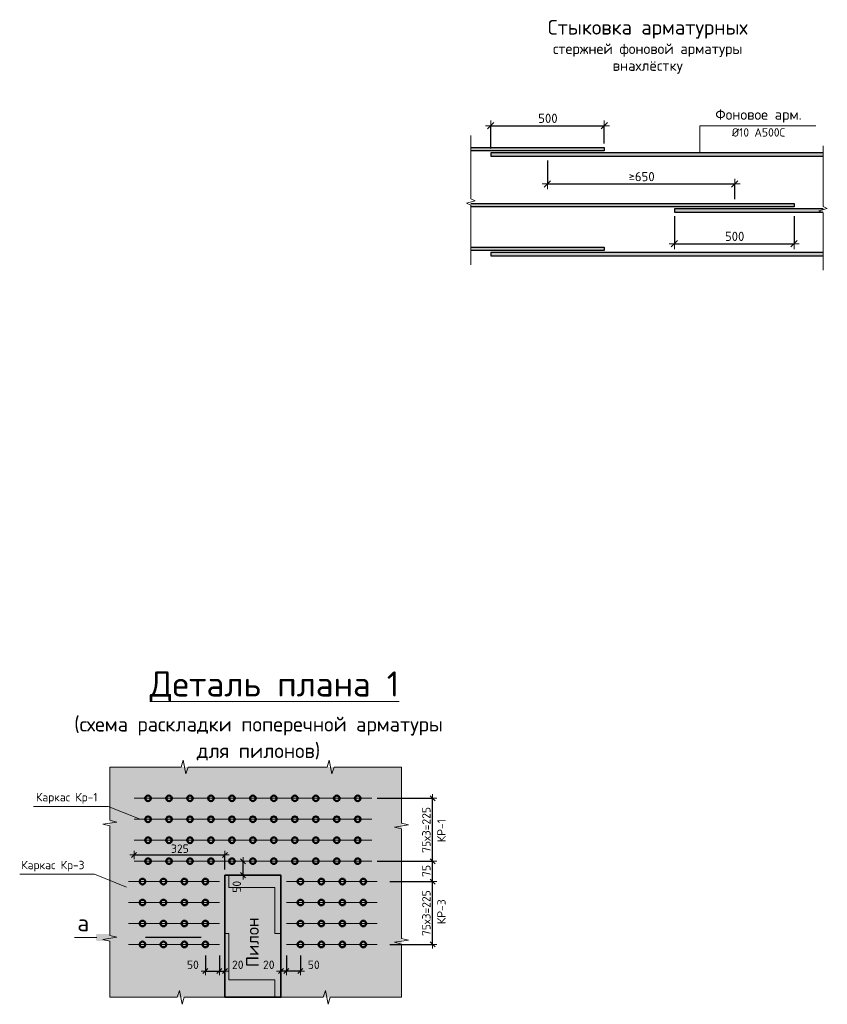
# Model space of a CAD drawing. Header units: metres. Extents: x -38 to 99, y -15 to 21.
# Tile 40 of 48: x 74.33 to 77.22, y 4.04 to 7.56. Entities that reach past the tile are written whole.
import ezdxf

# ---------------------------------------------------------------- set-up
doc = ezdxf.new("R2010")
doc.units = ezdxf.units.M
doc.header["$PDMODE"] = 65
doc.linetypes.add('______2', pattern=[0.27, 0.2, -0.07])
doc.layers.add('XR$4$_3705', color=7, linetype='Continuous')
doc.layers.add('XR$4$Арм.стержн.ниж.зоны Х', color=7, linetype='Continuous', lineweight=35, true_color=0xc600c6)
for name, color, linetype, lineweight in [('XR$4$ВК__отв в полу 1-2 эт', 220, 'Continuous', 25), ('XR$4$Размерная линия (1)', 7, 'Continuous', 13), ('XR$4$Размерная линия_ общее', 7, 'Continuous', 13), ('XR$4$Текст_ общее_1', 7, 'Continuous', 13)]:
    doc.layers.add(name, color=color, linetype=linetype, lineweight=lineweight)
doc.styles.add('ISOCPEUR', font='txt')
doc.dimstyles.new('DIMSTYLE_12', dxfattribs={"dimtxt": 0.033, "dimasz": 0.0375, "dimexe": 0, "dimexo": 0, "dimgap": 0.0165, "dimtad": 2, "dimdec": 0, "dimlfac": 1000, "dimrnd": 1, "dimzin": 12, "dimdsep": 46, "dimtxsty": 'ISOCPEUR', "dimblk1": 'ALL_ML_STRICH', "dimblk2": 'ALL_ML_STRICH', "dimsah": 1, "dimcen": 0, "dimclrd": 7, "dimclre": 256, "dimclrt": 7, "dimadec": 0, "dimazin": 0, "dimtfac": 1, "dimtdec": 0, "dimtix": 1, "dimtmove": 2, "dimatfit": 3, "dimfxl": 0, "dimtzin": 0, "dimlwd": 0, "dimlwe": -3, "dimarcsym": 0})
doc.dimstyles.new('DIMSTYLE_13', dxfattribs={"dimtxt": 0.033, "dimasz": 0.0375, "dimexe": 0, "dimexo": 0, "dimgap": 0.0165, "dimtad": 2, "dimdec": 0, "dimlfac": 1000, "dimrnd": 1, "dimzin": 12, "dimdsep": 46, "dimtxsty": 'ISOCPEUR', "dimblk1": 'ALL_ML_STRICH', "dimblk2": 'ALL_ML_STRICH', "dimsah": 1, "dimcen": 0, "dimclrd": 7, "dimclre": 256, "dimclrt": 7, "dimadec": 0, "dimazin": 0, "dimtfac": 1, "dimtdec": 0, "dimtix": 1, "dimtmove": 2, "dimatfit": 3, "dimfxl": 0, "dimtzin": 0, "dimlwd": 0, "dimlwe": -3, "dimarcsym": 0})
doc.dimstyles.new('DIMSTYLE_14', dxfattribs={"dimtxt": 0.033, "dimasz": 0.0375, "dimexe": 0, "dimexo": 0, "dimgap": 0.0165, "dimtad": 2, "dimdec": 0, "dimlfac": 1000, "dimrnd": 1, "dimzin": 12, "dimdsep": 46, "dimtxsty": 'ISOCPEUR', "dimblk1": 'ALL_ML_STRICH', "dimblk2": 'ALL_ML_STRICH', "dimsah": 1, "dimcen": 0, "dimclrd": 7, "dimclre": 256, "dimclrt": 7, "dimadec": 0, "dimazin": 0, "dimtfac": 1, "dimtdec": 0, "dimtix": 1, "dimtmove": 2, "dimatfit": 3, "dimfxl": 0, "dimtzin": 0, "dimlwd": 0, "dimlwe": -3, "dimarcsym": 0})
doc.dimstyles.new('DIMSTYLE_29', dxfattribs={"dimtxt": 0.03, "dimasz": 0.03, "dimexe": 0, "dimexo": 0, "dimgap": 0.015, "dimtad": 2, "dimdec": 0, "dimlfac": 1000, "dimrnd": 5, "dimzin": 12, "dimdsep": 46, "dimtxsty": 'ISOCPEUR', "dimblk1": 'ALL_ML_STRICH', "dimblk2": 'ALL_ML_STRICH', "dimsah": 1, "dimcen": 0, "dimclrd": 7, "dimclre": 256, "dimclrt": 7, "dimadec": 0, "dimazin": 0, "dimtfac": 1, "dimtdec": 0, "dimtix": 1, "dimtmove": 2, "dimatfit": 3, "dimfxl": 0, "dimtvp": 1.2, "dimtzin": 0, "dimlwd": 0, "dimlwe": -3, "dimarcsym": 0})
doc.dimstyles.new('DIMSTYLE_30', dxfattribs={"dimtxt": 0.03, "dimasz": 0.03, "dimexe": 0, "dimexo": 0, "dimgap": 0.015, "dimtad": 2, "dimdec": 0, "dimlfac": 1000, "dimrnd": 5, "dimzin": 12, "dimdsep": 46, "dimtxsty": 'ISOCPEUR', "dimblk1": 'ALL_ML_STRICH', "dimblk2": 'ALL_ML_STRICH', "dimsah": 1, "dimcen": 0, "dimclrd": 7, "dimclre": 256, "dimclrt": 7, "dimadec": 0, "dimazin": 0, "dimtfac": 1, "dimtdec": 0, "dimtix": 1, "dimtmove": 2, "dimatfit": 3, "dimfxl": 0, "dimtzin": 0, "dimlwd": 0, "dimlwe": -3, "dimarcsym": 0})
doc.dimstyles.new('DIMSTYLE_31', dxfattribs={"dimtxt": 0.03, "dimasz": 0.03, "dimexe": 0, "dimexo": 1e-06, "dimgap": 0.015, "dimtad": 2, "dimdec": 0, "dimlfac": 1000, "dimrnd": 5, "dimzin": 12, "dimdsep": 46, "dimtxsty": 'ISOCPEUR', "dimblk1": 'ALL_ML_STRICH', "dimblk2": 'ALL_ML_STRICH', "dimsah": 1, "dimcen": 0, "dimse1": 1, "dimse2": 1, "dimclrd": 7, "dimclre": 256, "dimclrt": 7, "dimadec": 0, "dimazin": 0, "dimtfac": 1, "dimtdec": 0, "dimtix": 1, "dimtmove": 2, "dimatfit": 3, "dimfxl": 0, "dimtvp": 1.2, "dimtzin": 0, "dimlwd": 0, "dimlwe": -3, "dimarcsym": 0})

# ---------------------------------------------------------------- blocks, each defined once
blk = doc.blocks.new('ALL_ML_STRICH')
at = {"color": 0, "linetype": 'ByBlock', "lineweight": -2}
for p, q in [((-1, 0), (0.5, 0)), ((-0.3, -0.3), (0.3, 0.3)), ((0, -0.5), (0, 0.5))]:
    blk.add_line(p, q, dxfattribs=at)
blk = doc.blocks.new('*D89')
at = {"layer": 'DEFPOINTS', "color": 7, "linetype": 'Continuous', "lineweight": 13, "transparency": 33554687}
for p in [(76.0122, 7.1808), (76.0122, 7.0837), (76.4182, 7.1027)]:
    blk.add_point(p, dxfattribs=at)
at = {"layer": 'XR$4$Размерная линия_ общее', "color": 253, "linetype": 'Continuous', "lineweight": -2, "true_color": 0xa0a0a0, "transparency": 33554687}
for p, q in [((76.0122, 7.0987), (76.0122, 7.1808)), ((76.4182, 7.1177), (76.4182, 7.1808))]:
    blk.add_line(p, q, dxfattribs=at)
at = {"layer": 'XR$4$Размерная линия_ общее', "color": 7, "linetype": 'Continuous', "lineweight": -2, "transparency": 33554687}
blk.add_line((76.0122, 7.1808), (76.4182, 7.1808), dxfattribs=at)
at = {"layer": 'XR$4$Размерная линия_ общее', "color": 7, "linetype": 'Continuous', "lineweight": 13, "transparency": 33554687, "xscale": 0.0375, "yscale": 0.0375, "zscale": 0.0375, "rotation": 180}
blk.add_blockref('ALL_ML_STRICH', (76.0122, 7.1808), dxfattribs=at)
at = {"layer": 'XR$4$Размерная линия_ общее', "color": 7, "linetype": 'Continuous', "lineweight": 13, "transparency": 33554687, "xscale": 0.0375, "yscale": 0.0375, "zscale": 0.0375}
blk.add_blockref('ALL_ML_STRICH', (76.4182, 7.1808), dxfattribs=at)
at = {"layer": 'XR$4$Размерная линия_ общее', "color": 7, "linetype": 'Continuous', "lineweight": 13, "transparency": 33554687, "insert": (76.1822, 7.2238), "char_height": 0.033, "width": 0.00165, "attachment_point": 1, "line_spacing_factor": 0.60241, "style": 'ISOCPEUR'}
blk.add_mtext('500', dxfattribs=at)
blk = doc.blocks.new('*D90')
at = {"layer": 'DEFPOINTS', "color": 7, "linetype": 'Continuous', "lineweight": 13, "transparency": 33554687}
for p in [(76.2152, 7.0717), (76.2152, 6.9723), (76.8852, 6.9027)]:
    blk.add_point(p, dxfattribs=at)
at = {"layer": 'XR$4$Размерная линия_ общее', "color": 253, "linetype": 'Continuous', "lineweight": -2, "true_color": 0xa0a0a0, "transparency": 33554687}
for p, q in [((76.2152, 7.0567), (76.2152, 6.9723)), ((76.8852, 6.9177), (76.8852, 6.9723))]:
    blk.add_line(p, q, dxfattribs=at)
at = {"layer": 'XR$4$Размерная линия_ общее', "color": 7, "linetype": 'Continuous', "lineweight": -2, "transparency": 33554687}
blk.add_line((76.2152, 6.9723), (76.8852, 6.9723), dxfattribs=at)
at = {"layer": 'XR$4$Размерная линия_ общее', "color": 7, "linetype": 'Continuous', "lineweight": 13, "transparency": 33554687, "xscale": 0.0375, "yscale": 0.0375, "zscale": 0.0375, "rotation": 180}
blk.add_blockref('ALL_ML_STRICH', (76.2152, 6.9723), dxfattribs=at)
at = {"layer": 'XR$4$Размерная линия_ общее', "color": 7, "linetype": 'Continuous', "lineweight": 13, "transparency": 33554687, "xscale": 0.0375, "yscale": 0.0375, "zscale": 0.0375}
blk.add_blockref('ALL_ML_STRICH', (76.8852, 6.9723), dxfattribs=at)
at = {"layer": 'XR$4$Размерная линия_ общее', "color": 7, "linetype": 'Continuous', "lineweight": 13, "transparency": 33554687, "insert": (76.5056, 7.0153), "char_height": 0.033, "width": 0.00165, "attachment_point": 1, "line_spacing_factor": 0.60241, "style": 'ISOCPEUR'}
blk.add_mtext('≥650', dxfattribs=at)
blk = doc.blocks.new('*D91')
at = {"layer": 'DEFPOINTS', "color": 7, "linetype": 'Continuous', "lineweight": 13, "transparency": 33554687}
for p in [(76.6692, 6.8717), (77.0972, 6.8717), (76.6692, 6.7584)]:
    blk.add_point(p, dxfattribs=at)
at = {"layer": 'XR$4$Размерная линия_ общее', "color": 253, "linetype": 'Continuous', "lineweight": -2, "true_color": 0xa0a0a0, "transparency": 33554687}
for p, q in [((76.6692, 6.8567), (76.6692, 6.7584)), ((77.0972, 6.8567), (77.0972, 6.7584))]:
    blk.add_line(p, q, dxfattribs=at)
at = {"layer": 'XR$4$Размерная линия_ общее', "color": 7, "linetype": 'Continuous', "lineweight": -2, "transparency": 33554687}
blk.add_line((76.6692, 6.7584), (77.0972, 6.7584), dxfattribs=at)
at = {"layer": 'XR$4$Размерная линия_ общее', "color": 7, "linetype": 'Continuous', "lineweight": 13, "transparency": 33554687, "xscale": 0.0375, "yscale": 0.0375, "zscale": 0.0375, "rotation": 180}
blk.add_blockref('ALL_ML_STRICH', (76.6692, 6.7584), dxfattribs=at)
at = {"layer": 'XR$4$Размерная линия_ общее', "color": 7, "linetype": 'Continuous', "lineweight": 13, "transparency": 33554687, "xscale": 0.0375, "yscale": 0.0375, "zscale": 0.0375}
blk.add_blockref('ALL_ML_STRICH', (77.0972, 6.7584), dxfattribs=at)
at = {"layer": 'XR$4$Размерная линия_ общее', "color": 7, "linetype": 'Continuous', "lineweight": 13, "transparency": 33554687, "insert": (76.8502, 6.8014), "char_height": 0.033, "width": 0.00165, "attachment_point": 1, "line_spacing_factor": 0.60241, "style": 'ISOCPEUR'}
blk.add_mtext('500', dxfattribs=at)
blk = doc.blocks.new('ЭЛЕМЕНТ_УЗОРА_1')
at = {"color": 7, "linetype": 'Continuous', "lineweight": 13, "transparency": 33554687}
blk.add_line((75.9412, 6.6827), (75.9412, 6.6827), dxfattribs=at)
blk.add_lwpolyline([(75.9412, 7.1452), (75.9412, 6.919), (75.9562, 6.9126), (75.9262, 6.9038), (75.9412, 6.8964), (75.9412, 6.6827)], dxfattribs=at)
blk = doc.blocks.new('ЭЛЕМЕНТ_УЗОРА_2')
at = {"color": 7, "linetype": 'Continuous', "lineweight": 13, "transparency": 33554687}
blk.add_line((77.2012, 6.6637), (77.2012, 6.6637), dxfattribs=at)
blk.add_lwpolyline([(77.2012, 7.1092), (77.2012, 6.8913), (77.2162, 6.8851), (77.1862, 6.8766), (77.2012, 6.8695), (77.2012, 6.6637)], dxfattribs=at)
blk = doc.blocks.new('ЭЛЕМЕНТ_УЗОРА_7')
at = {"color": 7, "linetype": 'Continuous', "lineweight": 13, "transparency": 33554687}
for p, q in [((74.6496, 4.8864), (74.6496, 4.8864)), ((74.6496, 4.8864), (74.6496, 4.8864)), ((75.6936, 4.8864), (75.6936, 4.8864)), ((75.6936, 4.8864), (75.6936, 4.8864)), ((74.6496, 4.0624), (74.6496, 4.0624)), ((75.6936, 4.0624), (75.6936, 4.0624))]:
    blk.add_line(p, q, dxfattribs=at)
for points in [[(74.6496, 4.8864), (74.9048, 4.8864), (74.9121, 4.9114), (74.9221, 4.8614), (74.9304, 4.8864), (75.1716, 4.8864)], [(75.1716, 4.8864), (75.4268, 4.8864), (75.4341, 4.9114), (75.4441, 4.8614), (75.4524, 4.8864), (75.6936, 4.8864)], [(74.6496, 4.4744), (74.6496, 4.6759), (74.6246, 4.6816), (74.6746, 4.6895), (74.6496, 4.6961), (74.6496, 4.8864)], [(75.6936, 4.8864), (75.6936, 4.6849), (75.7186, 4.6792), (75.6686, 4.6713), (75.6936, 4.6648), (75.6936, 4.4744)], [(74.6496, 4.0624), (74.6496, 4.2639), (74.6246, 4.2696), (74.6746, 4.2775), (74.6496, 4.2841), (74.6496, 4.4744)], [(75.6936, 4.4744), (75.6936, 4.2729), (75.7186, 4.2672), (75.6686, 4.2593), (75.6936, 4.2528), (75.6936, 4.0624)], [(75.1716, 4.0624), (74.9163, 4.0624), (74.909, 4.0374), (74.8991, 4.0874), (74.8907, 4.0624), (74.6496, 4.0624), (74.6496, 4.0624)], [(75.6936, 4.0624), (75.6936, 4.0624), (75.4383, 4.0624), (75.431, 4.0374), (75.4211, 4.0874), (75.4127, 4.0624), (75.1716, 4.0624)]]:
    blk.add_lwpolyline(points, dxfattribs=at)
blk = doc.blocks.new('*D217')
at = {"layer": 'DEFPOINTS', "color": 7, "linetype": 'Continuous', "lineweight": 13, "transparency": 33554687}
for p in [(75.1298, 4.5494), (75.1265, 4.4994), (75.1276, 4.4994)]:
    blk.add_point(p, dxfattribs=at)
at = {"layer": 'XR$4$Размерная линия (1)', "color": 7, "linetype": 'Continuous', "lineweight": -2, "transparency": 33554687}
blk.add_line((75.1265, 4.4994), (75.1265, 4.5494), dxfattribs=at)
at = {"layer": 'XR$4$Размерная линия (1)', "color": 7, "linetype": 'Continuous', "lineweight": 13, "transparency": 33554687, "xscale": 0.03, "yscale": 0.03, "zscale": 0.03}
for p, rotation in [((75.1265, 4.5494), 90), ((75.1265, 4.4994), 270)]:
    blk.add_blockref('ALL_ML_STRICH', p, dxfattribs=dict(at, rotation=rotation))
at = {"layer": 'XR$4$Размерная линия (1)', "color": 7, "linetype": 'Continuous', "lineweight": 13, "transparency": 33554687, "insert": (75.104, 4.4578), "char_height": 0.03, "width": 0.06, "attachment_point": 5, "rotation": 90, "style": 'ISOCPEUR'}
blk.add_mtext('\\A1;{50}', dxfattribs=at)
blk = doc.blocks.new('*D218')
at = {"layer": 'DEFPOINTS', "color": 7, "linetype": 'Continuous', "lineweight": 13, "transparency": 33554687}
for p in [(75.6316, 4.4766), (75.6316, 4.2516), (75.8046, 4.2516)]:
    blk.add_point(p, dxfattribs=at)
at = {"layer": 'XR$4$Размерная линия (1)', "color": 9, "linetype": 'Continuous', "lineweight": -2, "true_color": 0xc7c7c7, "transparency": 33554687}
for p, q in [((75.6516, 4.4766), (75.8046, 4.4766)), ((75.6516, 4.2516), (75.8046, 4.2516))]:
    blk.add_line(p, q, dxfattribs=at)
at = {"layer": 'XR$4$Размерная линия (1)', "color": 7, "linetype": 'Continuous', "lineweight": -2, "transparency": 33554687}
blk.add_line((75.8046, 4.2516), (75.8046, 4.4766), dxfattribs=at)
at = {"layer": 'XR$4$Размерная линия (1)', "color": 7, "linetype": 'Continuous', "lineweight": 13, "transparency": 33554687, "xscale": 0.03, "yscale": 0.03, "zscale": 0.03}
for p, rotation in [((75.8046, 4.4766), 90), ((75.8046, 4.2516), 270)]:
    blk.add_blockref('ALL_ML_STRICH', p, dxfattribs=dict(at, rotation=rotation))
at = {"layer": 'XR$4$Размерная линия (1)', "color": 7, "linetype": 'Continuous', "lineweight": 13, "transparency": 33554687, "insert": (75.7671, 4.2816), "char_height": 0.03, "width": 0.0015, "attachment_point": 1, "rotation": 90, "line_spacing_factor": 0.60241, "style": 'ISOCPEUR'}
blk.add_mtext('75х3=225', dxfattribs=at)
blk = doc.blocks.new('*D219')
at = {"layer": 'DEFPOINTS', "color": 7, "linetype": 'Continuous', "lineweight": 13, "transparency": 33554687}
for p in [(75.5866, 4.5494), (75.6316, 4.4766), (75.8046, 4.4766)]:
    blk.add_point(p, dxfattribs=at)
at = {"layer": 'XR$4$Размерная линия (1)', "color": 9, "linetype": 'Continuous', "lineweight": -2, "true_color": 0xc7c7c7, "transparency": 33554687}
for p, q in [((75.6066, 4.5494), (75.8046, 4.5494)), ((75.6516, 4.4766), (75.8046, 4.4766))]:
    blk.add_line(p, q, dxfattribs=at)
at = {"layer": 'XR$4$Размерная линия (1)', "color": 7, "linetype": 'Continuous', "lineweight": -2, "transparency": 33554687}
blk.add_line((75.8046, 4.4766), (75.8046, 4.5494), dxfattribs=at)
at = {"layer": 'XR$4$Размерная линия (1)', "color": 7, "linetype": 'Continuous', "lineweight": 13, "transparency": 33554687, "xscale": 0.03, "yscale": 0.03, "zscale": 0.03}
for p, rotation in [((75.8046, 4.5494), 90), ((75.8046, 4.4766), 270)]:
    blk.add_blockref('ALL_ML_STRICH', p, dxfattribs=dict(at, rotation=rotation))
at = {"layer": 'XR$4$Размерная линия (1)', "color": 7, "linetype": 'Continuous', "lineweight": 13, "transparency": 33554687, "insert": (75.7821, 4.5145), "char_height": 0.03, "width": 0.06, "attachment_point": 5, "rotation": 90, "style": 'ISOCPEUR'}
blk.add_mtext('\\A1;{75}', dxfattribs=at)
blk = doc.blocks.new('*D220')
at = {"layer": 'DEFPOINTS', "color": 7, "linetype": 'Continuous', "lineweight": 13, "transparency": 33554687}
for p in [(75.5866, 4.7744), (75.5866, 4.5494), (75.8046, 4.5494)]:
    blk.add_point(p, dxfattribs=at)
at = {"layer": 'XR$4$Размерная линия (1)', "color": 9, "linetype": 'Continuous', "lineweight": -2, "true_color": 0xc7c7c7, "transparency": 33554687}
for p, q in [((75.6066, 4.7744), (75.8046, 4.7744)), ((75.6066, 4.5494), (75.8046, 4.5494))]:
    blk.add_line(p, q, dxfattribs=at)
at = {"layer": 'XR$4$Размерная линия (1)', "color": 7, "linetype": 'Continuous', "lineweight": -2, "transparency": 33554687}
blk.add_line((75.8046, 4.5494), (75.8046, 4.7744), dxfattribs=at)
at = {"layer": 'XR$4$Размерная линия (1)', "color": 7, "linetype": 'Continuous', "lineweight": 13, "transparency": 33554687, "xscale": 0.03, "yscale": 0.03, "zscale": 0.03}
for p, rotation in [((75.8046, 4.7744), 90), ((75.8046, 4.5494), 270)]:
    blk.add_blockref('ALL_ML_STRICH', p, dxfattribs=dict(at, rotation=rotation))
at = {"layer": 'XR$4$Размерная линия (1)', "color": 7, "linetype": 'Continuous', "lineweight": 13, "transparency": 33554687, "insert": (75.7671, 4.5794), "char_height": 0.03, "width": 0.0015, "attachment_point": 1, "rotation": 90, "line_spacing_factor": 0.60241, "style": 'ISOCPEUR'}
blk.add_mtext('75х3=225', dxfattribs=at)
blk = doc.blocks.new('*D241')
at = {"layer": 'DEFPOINTS', "color": 7, "linetype": 'Continuous', "lineweight": 13, "transparency": 33554687}
for p in [(74.7366, 4.5717), (74.7366, 4.5494), (75.0616, 4.4994)]:
    blk.add_point(p, dxfattribs=at)
at = {"layer": 'XR$4$Размерная линия (1)', "color": 9, "linetype": 'Continuous', "lineweight": -2, "true_color": 0xc7c7c7, "transparency": 33554687}
for p, q in [((74.7366, 4.5717), (74.7366, 4.5717)), ((75.0616, 4.5194), (75.0616, 4.5717))]:
    blk.add_line(p, q, dxfattribs=at)
at = {"layer": 'XR$4$Размерная линия (1)', "color": 7, "linetype": 'Continuous', "lineweight": -2, "transparency": 33554687}
blk.add_line((74.7366, 4.5717), (75.0616, 4.5717), dxfattribs=at)
at = {"layer": 'XR$4$Размерная линия (1)', "color": 7, "linetype": 'Continuous', "lineweight": 13, "transparency": 33554687, "xscale": 0.03, "yscale": 0.03, "zscale": 0.03, "rotation": 180}
blk.add_blockref('ALL_ML_STRICH', (74.7366, 4.5717), dxfattribs=at)
at = {"layer": 'XR$4$Размерная линия (1)', "color": 7, "linetype": 'Continuous', "lineweight": 13, "transparency": 33554687, "xscale": 0.03, "yscale": 0.03, "zscale": 0.03}
blk.add_blockref('ALL_ML_STRICH', (75.0616, 4.5717), dxfattribs=at)
at = {"layer": 'XR$4$Размерная линия (1)', "color": 7, "linetype": 'Continuous', "lineweight": 13, "transparency": 33554687, "insert": (74.9006, 4.5942), "char_height": 0.03, "width": 0.09, "attachment_point": 5, "style": 'ISOCPEUR'}
blk.add_mtext('\\A1;{325}', dxfattribs=at)
blk = doc.blocks.new('*D242')
at = {"layer": 'DEFPOINTS', "color": 7, "linetype": 'Continuous', "lineweight": 13, "transparency": 33554687}
for p in [(74.9916, 4.2316), (75.0416, 4.2316), (74.9916, 4.1563)]:
    blk.add_point(p, dxfattribs=at)
at = {"layer": 'XR$4$Размерная линия (1)', "color": 9, "linetype": 'Continuous', "lineweight": -2, "true_color": 0xc7c7c7, "transparency": 33554687}
for p, q in [((74.9916, 4.2116), (74.9916, 4.1563)), ((75.0416, 4.2116), (75.0416, 4.1563))]:
    blk.add_line(p, q, dxfattribs=at)
at = {"layer": 'XR$4$Размерная линия (1)', "color": 7, "linetype": 'Continuous', "lineweight": -2, "transparency": 33554687}
blk.add_line((74.9916, 4.1563), (75.0416, 4.1563), dxfattribs=at)
at = {"layer": 'XR$4$Размерная линия (1)', "color": 7, "linetype": 'Continuous', "lineweight": 13, "transparency": 33554687, "xscale": 0.03, "yscale": 0.03, "zscale": 0.03, "rotation": 180}
blk.add_blockref('ALL_ML_STRICH', (74.9916, 4.1563), dxfattribs=at)
at = {"layer": 'XR$4$Размерная линия (1)', "color": 7, "linetype": 'Continuous', "lineweight": 13, "transparency": 33554687, "xscale": 0.03, "yscale": 0.03, "zscale": 0.03}
blk.add_blockref('ALL_ML_STRICH', (75.0416, 4.1563), dxfattribs=at)
at = {"layer": 'XR$4$Размерная линия (1)', "color": 7, "linetype": 'Continuous', "lineweight": 13, "transparency": 33554687, "insert": (74.9469, 4.1789), "char_height": 0.03, "width": 0.06, "attachment_point": 5, "style": 'ISOCPEUR'}
blk.add_mtext('\\A1;{50}', dxfattribs=at)
blk = doc.blocks.new('*D243')
at = {"layer": 'DEFPOINTS', "color": 7, "linetype": 'Continuous', "lineweight": 13, "transparency": 33554687}
for p in [(75.0416, 4.2316), (75.0616, 4.166), (75.0416, 4.1563)]:
    blk.add_point(p, dxfattribs=at)
at = {"layer": 'XR$4$Размерная линия (1)', "color": 9, "linetype": 'Continuous', "lineweight": -2, "true_color": 0xc7c7c7, "transparency": 33554687}
for p, q in [((75.0416, 4.2116), (75.0416, 4.1563)), ((75.0616, 4.1563), (75.0616, 4.1563))]:
    blk.add_line(p, q, dxfattribs=at)
at = {"layer": 'XR$4$Размерная линия (1)', "color": 7, "linetype": 'Continuous', "lineweight": -2, "transparency": 33554687}
blk.add_line((75.0416, 4.1563), (75.0616, 4.1563), dxfattribs=at)
at = {"layer": 'XR$4$Размерная линия (1)', "color": 7, "linetype": 'Continuous', "lineweight": 13, "transparency": 33554687, "xscale": 0.03, "yscale": 0.03, "zscale": 0.03, "rotation": 180}
blk.add_blockref('ALL_ML_STRICH', (75.0416, 4.1563), dxfattribs=at)
at = {"layer": 'XR$4$Размерная линия (1)', "color": 7, "linetype": 'Continuous', "lineweight": 13, "transparency": 33554687, "xscale": 0.03, "yscale": 0.03, "zscale": 0.03}
blk.add_blockref('ALL_ML_STRICH', (75.0616, 4.1563), dxfattribs=at)
at = {"layer": 'XR$4$Размерная линия (1)', "color": 7, "linetype": 'Continuous', "lineweight": 13, "transparency": 33554687, "insert": (75.1077, 4.1788), "char_height": 0.03, "width": 0.06, "attachment_point": 5, "style": 'ISOCPEUR'}
blk.add_mtext('\\A1;{20}', dxfattribs=at)
blk = doc.blocks.new('*D271')
at = {"layer": 'DEFPOINTS', "color": 7, "linetype": 'Continuous', "lineweight": 13, "transparency": 33554687}
for p in [(75.2816, 4.2316), (75.3316, 4.2316), (75.3316, 4.1563)]:
    blk.add_point(p, dxfattribs=at)
at = {"layer": 'XR$4$Размерная линия (1)', "color": 9, "linetype": 'Continuous', "lineweight": -2, "true_color": 0xc7c7c7, "transparency": 33554687}
for p, q in [((75.2816, 4.2116), (75.2816, 4.1563)), ((75.3316, 4.2116), (75.3316, 4.1563))]:
    blk.add_line(p, q, dxfattribs=at)
at = {"layer": 'XR$4$Размерная линия (1)', "color": 7, "linetype": 'Continuous', "lineweight": -2, "transparency": 33554687}
blk.add_line((75.3316, 4.1563), (75.2816, 4.1563), dxfattribs=at)
at = {"layer": 'XR$4$Размерная линия (1)', "color": 7, "linetype": 'Continuous', "lineweight": 13, "transparency": 33554687, "xscale": 0.03, "yscale": 0.03, "zscale": 0.03}
for p, rotation in [((75.2816, 4.1563), 180), ((75.3316, 4.1563), 360)]:
    blk.add_blockref('ALL_ML_STRICH', p, dxfattribs=dict(at, rotation=rotation))
at = {"layer": 'XR$4$Размерная линия (1)', "color": 7, "linetype": 'Continuous', "lineweight": 13, "transparency": 33554687, "insert": (75.3793, 4.1789), "char_height": 0.03, "width": 0.06, "attachment_point": 5, "style": 'ISOCPEUR'}
blk.add_mtext('\\A1;{50}', dxfattribs=at)
blk = doc.blocks.new('*D272')
at = {"layer": 'DEFPOINTS', "color": 7, "linetype": 'Continuous', "lineweight": 13, "transparency": 33554687}
for p in [(75.2816, 4.2316), (75.2616, 4.166), (75.2816, 4.1563)]:
    blk.add_point(p, dxfattribs=at)
at = {"layer": 'XR$4$Размерная линия (1)', "color": 9, "linetype": 'Continuous', "lineweight": -2, "true_color": 0xc7c7c7, "transparency": 33554687}
for p, q in [((75.2816, 4.2116), (75.2816, 4.1563)), ((75.2616, 4.1563), (75.2616, 4.1563))]:
    blk.add_line(p, q, dxfattribs=at)
at = {"layer": 'XR$4$Размерная линия (1)', "color": 7, "linetype": 'Continuous', "lineweight": -2, "transparency": 33554687}
blk.add_line((75.2816, 4.1563), (75.2616, 4.1563), dxfattribs=at)
at = {"layer": 'XR$4$Размерная линия (1)', "color": 7, "linetype": 'Continuous', "lineweight": 13, "transparency": 33554687, "xscale": 0.03, "yscale": 0.03, "zscale": 0.03}
for p, rotation in [((75.2616, 4.1563), 180), ((75.2816, 4.1563), 360)]:
    blk.add_blockref('ALL_ML_STRICH', p, dxfattribs=dict(at, rotation=rotation))
at = {"layer": 'XR$4$Размерная линия (1)', "color": 7, "linetype": 'Continuous', "lineweight": 13, "transparency": 33554687, "insert": (75.2185, 4.1788), "char_height": 0.03, "width": 0.06, "attachment_point": 5, "style": 'ISOCPEUR'}
blk.add_mtext('\\A1;{20}', dxfattribs=at)

msp = doc.modelspace()

# ---------------------------------------------------------------- hatches: boundary and pattern name
at = {"linetype": 'Continuous', "lineweight": 13, "true_color": 0xc8c8c8, "transparency": 33554687}
for points in [[(75.9412, 7.0907), (76.4182, 7.0907), (76.4182, 7.1027), (75.9412, 7.1027)], [(76.0122, 7.0837), (76.0122, 7.0717), (77.2012, 7.0717), (77.2012, 7.0837)], [(75.9412, 6.8907), (77.0972, 6.8907), (77.0972, 6.9027), (75.9412, 6.9027)], [(76.6692, 6.8837), (76.6692, 6.8717), (77.2012, 6.8717), (77.2012, 6.8837)], [(75.9412, 6.7341), (76.4182, 6.7341), (76.4182, 6.7461), (75.9412, 6.7461)], [(76.0122, 6.7271), (76.0122, 6.7151), (77.2012, 6.7151), (77.2012, 6.7271)]]:
    msp.add_hatch(color=9, dxfattribs=at).paths.add_polyline_path(points)
at = {"linetype": 'Continuous', "lineweight": 13, "true_color": 0xf0eae8, "transparency": 33554687}
msp.add_hatch(color=7, dxfattribs=at).paths.add_polyline_path([(74.6496, 4.8864), (74.6496, 4.0624), (75.6936, 4.0624), (75.6936, 4.8864)])
at = {"linetype": 'Continuous', "lineweight": 13, "transparency": 33554687}
h = msp.add_hatch(dxfattribs=at)
h.set_pattern_fill('____', scale=0.165, style=0, pattern_type=2)
h.set_pattern_definition([(0, (0.33, 0.33), (0.165, 0.165), [0.165, -0.165]), (90, (0.33, 0.33), (-0.165, 0.165), [0.165, -0.165])])
h.paths.add_polyline_path([(75.0616, 4.0624), (75.2616, 4.0624), (75.2616, 4.4994), (75.0616, 4.4994)], flags=0)
at = {"linetype": 'Continuous', "lineweight": 25, "true_color": 0x000000, "transparency": 33554687}
for points in [[(74.6051, 4.2894), (74.6043, 4.2892), (74.6036, 4.289), (74.6029, 4.2886), (74.6023, 4.2882), (74.6017, 4.2877), (74.6012, 4.2871), (74.6008, 4.2865), (74.6004, 4.2858), (74.6002, 4.2851), (74.6, 4.2843), (74.6, 4.2836), (74.6, 4.2702), (74.6, 4.2694), (74.6002, 4.2687), (74.6004, 4.268), (74.6008, 4.2673), (74.6012, 4.2666), (74.6017, 4.2661), (74.6023, 4.2655), (74.6029, 4.2651), (74.6036, 4.2648), (74.6043, 4.2645), (74.6051, 4.2644), (74.6058, 4.2643), (74.7033, 4.2643), (74.7033, 4.2894), (74.6058, 4.2894)], [(75.0705, 4.2894), (75.0697, 4.2894), (74.9723, 4.2894), (74.9723, 4.2643), (75.0697, 4.2643), (75.0705, 4.2644), (75.0713, 4.2645), (75.072, 4.2648), (75.0727, 4.2651), (75.0733, 4.2655), (75.0739, 4.2661), (75.0744, 4.2666), (75.0748, 4.2673), (75.0752, 4.268), (75.0754, 4.2687), (75.0756, 4.2694), (75.0756, 4.2702), (75.0756, 4.2836), (75.0756, 4.2843), (75.0754, 4.2851), (75.0752, 4.2858), (75.0748, 4.2865), (75.0744, 4.2871), (75.0739, 4.2877), (75.0733, 4.2882), (75.0727, 4.2886), (75.072, 4.289), (75.0713, 4.2892)]]:
    msp.add_hatch(color=18, dxfattribs=at).paths.add_polyline_path(points)

# ---------------------------------------------------------------- linework, layer by layer
at = {"color": 7, "linetype": '______2', "lineweight": 25, "transparency": 33554687}
msp.add_line((74.9769, 4.2769), (74.6883, 4.2769), dxfattribs=at)
at = {"color": 7, "linetype": 'Continuous', "lineweight": 13, "transparency": 33554687}
for points in [[(76.7597, 7.0837), (76.7597, 7.1808), (77.1752, 7.1808)], [(74.3768, 4.7454), (74.644, 4.7454), (74.7587, 4.6994)], [(74.3275, 4.5026), (74.5947, 4.5026), (74.7094, 4.4566)]]:
    msp.add_lwpolyline(points, dxfattribs=at)
at = {"color": 7, "linetype": 'Continuous', "lineweight": 35, "transparency": 33554687}
msp.add_lwpolyline([(75.0616, 4.4994), (75.2616, 4.4994), (75.2616, 4.0624), (75.0616, 4.0624), (75.0616, 4.4994)], dxfattribs=at)
at = {"layer": 'XR$4$_3705', "color": 7, "linetype": 'Continuous', "lineweight": 50, "transparency": 33554687}
for centre in [(74.7866, 4.7744), (74.8616, 4.7744), (74.9366, 4.7744), (75.0116, 4.7744), (75.0866, 4.7744), (75.1616, 4.7744), (75.2366, 4.7744), (75.3116, 4.7744), (75.3866, 4.7744), (75.4616, 4.7744), (75.5366, 4.7744), (74.7866, 4.6994), (74.8616, 4.6994), (74.9366, 4.6994), (75.0116, 4.6994), (75.0866, 4.6994), (75.1616, 4.6994), (75.2366, 4.6994), (75.3116, 4.6994), (75.3866, 4.6994), (75.4616, 4.6994), (75.5366, 4.6994), (74.7866, 4.6244), (74.8616, 4.6244), (74.9366, 4.6244), (75.0116, 4.6244), (75.0866, 4.6244), (75.1616, 4.6244), (75.2366, 4.6244), (75.3116, 4.6244), (75.3866, 4.6244), (75.4616, 4.6244), (75.5366, 4.6244), (74.7866, 4.5494), (74.8616, 4.5494), (74.9366, 4.5494), (75.0116, 4.5494), (75.0866, 4.5494), (75.1616, 4.5494), (75.2366, 4.5494), (75.3116, 4.5494), (75.3866, 4.5494), (75.4616, 4.5494), (75.5366, 4.5494), (74.7666, 4.4766), (74.8416, 4.4766), (74.9166, 4.4766), (74.9916, 4.4766), (75.3316, 4.4766), (75.4066, 4.4766), (75.4816, 4.4766), (75.5566, 4.4766), (74.7666, 4.4016), (74.8416, 4.4016), (74.9166, 4.4016), (74.9916, 4.4016), (75.3316, 4.4016), (75.4066, 4.4016), (75.4816, 4.4016), (75.5566, 4.4016), (74.7666, 4.3266), (74.8416, 4.3266), (74.9166, 4.3266), (74.9916, 4.3266), (75.3316, 4.3266), (75.4066, 4.3266), (75.4816, 4.3266), (75.5566, 4.3266), (74.7666, 4.2516), (74.8416, 4.2516), (74.9166, 4.2516), (74.9916, 4.2516), (75.3316, 4.2516), (75.4066, 4.2516), (75.4816, 4.2516), (75.5566, 4.2516)]:
    msp.add_circle(centre, 0.01, dxfattribs=at)
at = {"layer": 'XR$4$Арм.стержн.ниж.зоны Х', "color": 7, "linetype": 'Continuous', "lineweight": 25, "transparency": 33554687}
for points in [[(75.9412, 7.1027), (76.4182, 7.1027), (76.4182, 7.0907), (75.9412, 7.0907)], [(77.2012, 7.0837), (76.0122, 7.0837), (76.0122, 7.0717), (77.2012, 7.0717)], [(75.9412, 6.9027), (77.0972, 6.9027), (77.0972, 6.8907), (75.9412, 6.8907)], [(77.2012, 6.8837), (76.6692, 6.8837), (76.6692, 6.8717), (77.2012, 6.8717)], [(75.9412, 6.7461), (76.4182, 6.7461), (76.4182, 6.7341), (75.9412, 6.7341)], [(77.2012, 6.7271), (76.0122, 6.7271), (76.0122, 6.7151), (77.2012, 6.7151)]]:
    msp.add_lwpolyline(points, dxfattribs=at)
at = {"layer": 'XR$4$ВК__отв в полу 1-2 эт', "color": 7, "linetype": 'Continuous', "lineweight": 13, "transparency": 33554687}
for p, q in [((75.5866, 4.7744), (74.7366, 4.7744)), ((75.5866, 4.6994), (74.7366, 4.6994)), ((75.5866, 4.6244), (74.7366, 4.6244)), ((75.5866, 4.5494), (74.7366, 4.5494)), ((74.7166, 4.4766), (75.0416, 4.4766)), ((75.6066, 4.4766), (75.2816, 4.4766)), ((74.7166, 4.4016), (75.0416, 4.4016)), ((75.6066, 4.4016), (75.2816, 4.4016)), ((74.7166, 4.3266), (75.0416, 4.3266)), ((75.6066, 4.3266), (75.2816, 4.3266)), ((74.6033, 4.2769), (74.5233, 4.2769)), ((74.7166, 4.2516), (75.0416, 4.2516)), ((75.6066, 4.2516), (75.2816, 4.2516))]:
    msp.add_line(p, q, dxfattribs=at)

# ---------------------------------------------------------------- block references
at = {"color": 7, "linetype": 'Continuous', "lineweight": 13, "transparency": 33554687}
for name in ['ЭЛЕМЕНТ_УЗОРА_1', 'ЭЛЕМЕНТ_УЗОРА_2', 'ЭЛЕМЕНТ_УЗОРА_7']:
    msp.add_blockref(name, (0, 0), dxfattribs=at)

# ---------------------------------------------------------------- texts
at = {"color": 7, "linetype": 'Continuous', "lineweight": 13, "transparency": 33554687, "attachment_point": 2}
for s, insert, char_height, width, line_spacing_factor in [('\\A1;{\\fISOCPEUR|i0|b0;\\H0.052500;\\W1.000000;\\C7;Стыковка арматурных}\\P{\\fISOCPEUR|i0|b0;\\H0.037500;\\W1.000000;\\C7;стержней фоновой арматуры}\\P{\\fISOCPEUR|i0|b0;\\H0.037500;\\W1.000000;\\C7;внахлёстку}\\P', (76.5737, 7.5592), 0.0525, 0.938044, 0.963855), ('\\A1;{\\fISOCPEUR|i0|b0;\\H0.037500;\\W1.000000;\\C7;Фоновое арм.}\\P{\\fISOCPEUR|i0|b0;\\H0.030000;\\W1.000000;\\C7;Ø10 А500С}\\P', (76.9702, 7.2396), 0.0375, 0.328781, 1.084337)]:
    msp.add_mtext(s, dxfattribs=dict(at, insert=insert, char_height=char_height, width=width, line_spacing_factor=line_spacing_factor))
at = {"color": 7, "linetype": 'Continuous', "lineweight": 13, "transparency": 33554687, "attachment_point": 5, "style": 'ISOCPEUR'}
for s, insert, char_height, width in [('\\A1;{\\fISOCPEUR|i0|b0;\\H0.030000;\\W1.000000;\\C7;Каркас Кр-1}\\P', (74.4954, 4.7745), 0.03, 0.245259), ('\\A1;{\\fISOCPEUR|i0|b0;\\H0.030000;\\W1.000000;\\C7;Каркас Кр-3}\\P', (74.446, 4.5317), 0.03, 0.25163), ('\\A1;{\\fISOCPEUR|i0|b0;\\H0.060000;\\W1.000000;\\C7;а}\\P', (74.5546, 4.3288), 0.06, 0.072)]:
    msp.add_mtext(s, dxfattribs=dict(at, insert=insert, char_height=char_height, width=width))
at = {"color": 251, "linetype": 'Continuous', "lineweight": 50, "true_color": 0x575757, "transparency": 33554687, "insert": (75.1601, 4.2594), "char_height": 0.045, "width": 0.183316, "attachment_point": 5, "rotation": 90, "style": 'ISOCPEUR'}
msp.add_mtext('\\A1;{\\fISOCPEUR|i0|b1;\\H0.045000;\\W1.000000;\\c3260503895;Пилон}\\P', dxfattribs=at)
at = {"layer": 'XR$4$Текст_ общее_1', "color": 7, "linetype": 'Continuous', "lineweight": 13, "transparency": 33554687, "insert": (75.1817, 5.2286), "char_height": 0.09, "width": 2.301075, "attachment_point": 2, "line_spacing_factor": 1.084337}
msp.add_mtext('\\A1;{\\L\\fISOCPEUR|i0|b0;\\H0.090000;\\W1.000000;\\C7;  Деталь плана 1\\l}\\P{\\fISOCPEUR|i0|b0;\\H0.052500;\\W1.000000;\\C7;(схема раскладки поперечной арматуры}\\P{\\fISOCPEUR|i0|b0;\\H0.052500;\\W1.000000;\\C7;для пилонов)}\\P', dxfattribs=at)
at = {"layer": 'XR$4$Текст_ общее_1', "color": 7, "linetype": 'Continuous', "lineweight": 13, "transparency": 33554687, "char_height": 0.03, "attachment_point": 5, "rotation": 90, "style": 'ISOCPEUR'}
for s, insert, width in [('\\A1;{\\fISOCPEUR|i0|b0;\\H0.030000;\\W1.000000;\\C7;КР-1}\\P', (75.836, 4.6585), 0.097125), ('\\A1;{\\fISOCPEUR|i0|b0;\\H0.030000;\\W1.000000;\\C7;КР-3}\\P', (75.836, 4.3685), 0.104063)]:
    msp.add_mtext(s, dxfattribs=dict(at, insert=insert, width=width))

# ---------------------------------------------------------------- dimensions: what is measured, and where the dimension line sits
at = {"layer": 'XR$4$Размерная линия (1)', "color": 7, "linetype": 'Continuous', "lineweight": 13, "transparency": 33554687}
for base, p1, p2, picture, middle in [((75.8046, 4.7744), (75.6066, 4.5494), (75.6066, 4.7744), '*D220', (75.7896, 4.6619)), ((75.8046, 4.4766), (75.6516, 4.2516), (75.6516, 4.4766), '*D218', (75.7896, 4.3641))]:
    dim = msp.add_linear_dim(base=base, p1=p1, p2=p2, angle=90, text='75х3=225', dimstyle='DIMSTYLE_30', override={"dimpost": '<>', "dimclrd": 7, "dimclre": 9, "dimclrt": 7, "dimlwd": 0, "dimlwe": 65533}, dxfattribs=at)
    dim.commit()
    dim.dimension.update_dxf_attribs({"geometry": picture, "text_midpoint": middle, "dimtype": 160})
for base, p1, p2, dimstyle, picture, middle in [((75.0616, 4.5717), (74.7366, 4.5717), (75.0616, 4.5194), 'DIMSTYLE_30', '*D241', (74.9006, 4.5942)), ((75.0416, 4.1563), (74.9916, 4.2116), (75.0416, 4.2116), 'DIMSTYLE_29', '*D242', (74.9469, 4.1789)), ((75.0616, 4.1563), (75.0416, 4.2116), (75.0616, 4.1563), 'DIMSTYLE_29', '*D243', (75.1077, 4.1788))]:
    dim = msp.add_linear_dim(base=base, p1=p1, p2=p2, dimstyle=dimstyle, override={"dimpost": '<>', "dimclrd": 7, "dimclre": 9, "dimclrt": 7, "dimlwd": 0, "dimlwe": 65533}, dxfattribs=at)
    dim.commit()
    dim.dimension.update_dxf_attribs({"geometry": picture, "text_midpoint": middle, "dimtype": 160})
for base, p1, p2, angle, dimstyle, picture, middle in [((75.1265, 4.5494), (75.1276, 4.4994), (75.1298, 4.5494), 90, 'DIMSTYLE_31', '*D217', (75.104, 4.4578)), ((75.8046, 4.5494), (75.6516, 4.4766), (75.6066, 4.5494), 90, 'DIMSTYLE_30', '*D219', (75.7821, 4.5145)), ((75.2616, 4.1563), (75.2816, 4.2116), (75.2616, 4.1563), 180, 'DIMSTYLE_29', '*D272', (75.2185, 4.1788)), ((75.2816, 4.1563), (75.3316, 4.2116), (75.2816, 4.2116), 180, 'DIMSTYLE_29', '*D271', (75.3793, 4.1789))]:
    dim = msp.add_linear_dim(base=base, p1=p1, p2=p2, angle=angle, dimstyle=dimstyle, override={"dimpost": '<>', "dimclrd": 7, "dimclre": 9, "dimclrt": 7, "dimlwd": 0, "dimlwe": 65533}, dxfattribs=at)
    dim.commit()
    dim.dimension.update_dxf_attribs({"geometry": picture, "text_midpoint": middle, "dimtype": 160})
at = {"layer": 'XR$4$Размерная линия_ общее', "color": 7, "linetype": 'Continuous', "lineweight": 13, "transparency": 33554687}
for base, p1, p2, text, dimstyle, override, picture, middle in [((76.4182, 7.1808), (76.0122, 7.0987), (76.4182, 7.1177), '500', 'DIMSTYLE_12', {"dimpost": '<>', "dimclrd": 7, "dimclre": 253, "dimclrt": 7, "dimlwd": 0, "dimlwe": 65533}, '*D89', (76.2152, 7.1973)), ((76.8852, 6.9723), (76.2152, 7.0567), (76.8852, 6.9177), '≥650', 'DIMSTYLE_13', {"dimpost": '≥<>', "dimclrd": 7, "dimclre": 253, "dimclrt": 7, "dimlwd": 0, "dimlwe": 65533}, '*D90', (76.5502, 6.9888)), ((77.0972, 6.7584), (76.6692, 6.8567), (77.0972, 6.8567), '500', 'DIMSTYLE_14', {"dimpost": '<>', "dimclrd": 7, "dimclre": 253, "dimclrt": 7, "dimlwd": 0, "dimlwe": 65533}, '*D91', (76.8832, 6.7749))]:
    dim = msp.add_linear_dim(base=base, p1=p1, p2=p2, text=text, dimstyle=dimstyle, override=override, dxfattribs=at)
    dim.commit()
    dim.dimension.update_dxf_attribs({"geometry": picture, "text_midpoint": middle, "dimtype": 160})

doc.saveas('drawing.dxf')
